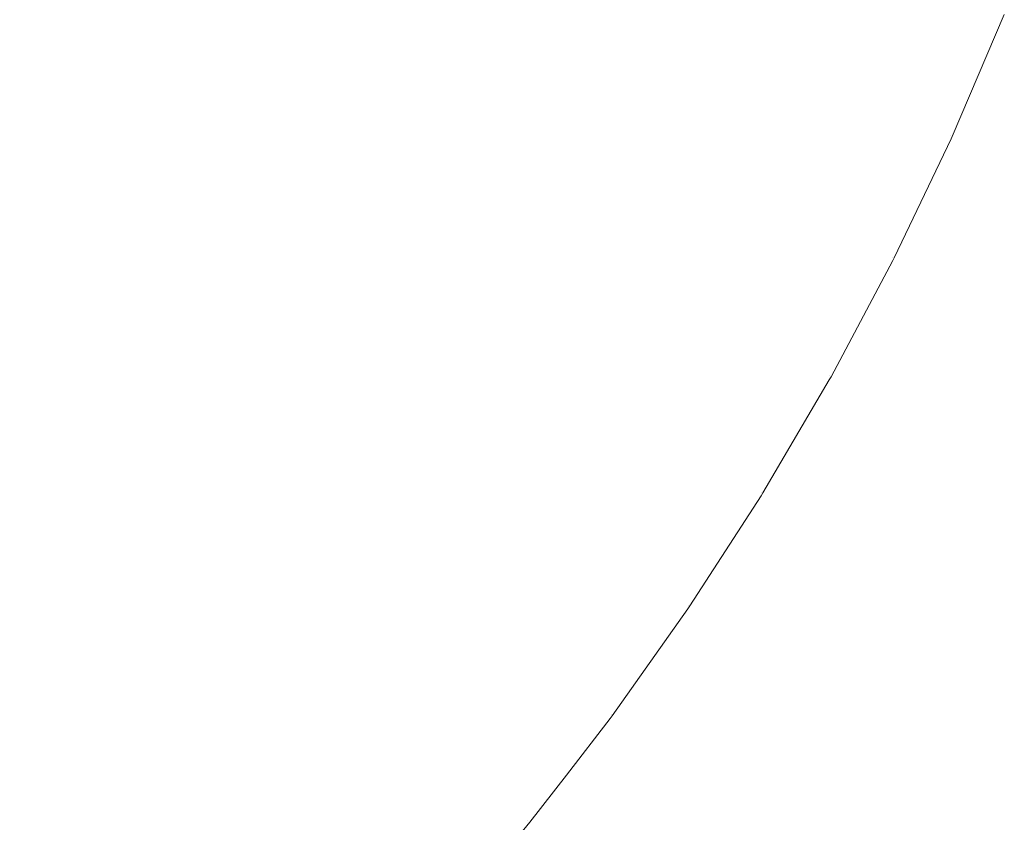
# Model space of a CAD drawing. Header units: centimetres. Extents: x -26 to 27.3, y -23.4 to -21.6.
# Tile 181 of 206: x 27.2711 to 27.3021, y -23.3227 to -23.2974. Entities that reach past the tile are written whole.
import ezdxf

# ---------------------------------------------------------------- set-up
doc = ezdxf.new("R2010")
doc.units = ezdxf.units.CM
doc.header["$LTSCALE"] = 2.54
doc.layers.add('Lucido design-1', color=7, linetype='Continuous')

# ---------------------------------------------------------------- blocks, each defined once
blk = doc.blocks.new('Gruppo-4-1')
at = {"color": 7, "linetype": 'Continuous', "lineweight": 9}
for points, invisible_edges in [([(27.285614, -23.29436, -10.136728), (27.284082, -23.297565, -10.136728), (27.282018, -23.296525, -10.140108), (27.283508, -23.293408, -10.140108)], 15), ([(27.283763, -23.293523, -9.424269), (27.282268, -23.296651, -9.424269), (27.284368, -23.29771, -9.42775), (27.285906, -23.294492, -9.42775)], 15), ([(27.294264, -23.294008, -10.122315), (27.292739, -23.297581, -10.122315), (27.291159, -23.296867, -10.126041), (27.292655, -23.293361, -10.126041)], 15), ([(27.293004, -23.293502, -9.438717), (27.291502, -23.297022, -9.438717), (27.29308, -23.297735, -9.442527), (27.29461, -23.294147, -9.442527)], 15), ([(27.29573, -23.294597, -10.118519), (27.294179, -23.298232, -10.118519), (27.292739, -23.297581, -10.122315), (27.294264, -23.294008, -10.122315)], 15), ([(27.29461, -23.294147, -9.442527), (27.29308, -23.297735, -9.442527), (27.294509, -23.298381, -9.446402), (27.296066, -23.294732, -9.446402)], 15), ([(27.271184, -23.294429, -9.411395), (27.269663, -23.297022, -9.411395), (27.272144, -23.29855, -9.414445), (27.273728, -23.29585, -9.414445)], 15), ([(27.273659, -23.295812, -10.149625), (27.272076, -23.298508, -10.149625), (27.269675, -23.29703, -10.152573), (27.271197, -23.294436, -10.152573)], 15), ([(27.279835, -23.295424, -10.143387), (27.278264, -23.298384, -10.143387), (27.276016, -23.297128, -10.146561), (27.277536, -23.294265, -10.146561)], 15), ([(27.277679, -23.294337, -9.417611), (27.276155, -23.297206, -9.417611), (27.278461, -23.298494, -9.420888), (27.280037, -23.295526, -9.420888)], 15), ([(27.287593, -23.295255, -10.133253), (27.286022, -23.298543, -10.133253), (27.284082, -23.297565, -10.136728), (27.285614, -23.29436, -10.136728)], 15), ([(27.285906, -23.294492, -9.42775), (27.284368, -23.29771, -9.42775), (27.286334, -23.298701, -9.431322), (27.287912, -23.295399, -9.431322)], 15), ([(27.297052, -23.295128, -10.114657), (27.295477, -23.298819, -10.114657), (27.294179, -23.298232, -10.118519), (27.29573, -23.294597, -10.118519)], 15), ([(27.296066, -23.294732, -9.446402), (27.294509, -23.298381, -9.446402), (27.295789, -23.29896, -9.450335), (27.29737, -23.295256, -9.450335)], 15), ([(27.298226, -23.2956, -10.110736), (27.29663, -23.29934, -10.110736), (27.295477, -23.298819, -10.114657), (27.297052, -23.295128, -10.114657)], 15), ([(27.282018, -23.296525, -10.140108), (27.280398, -23.299576, -10.140108), (27.278264, -23.298384, -10.143387), (27.279835, -23.295424, -10.143387)], 15), ([(27.289443, -23.296091, -10.129688), (27.287834, -23.299457, -10.129688), (27.286022, -23.298543, -10.133253), (27.287593, -23.295255, -10.133253)], 15), ([(27.287912, -23.295399, -9.431322), (27.286334, -23.298701, -9.431322), (27.288163, -23.299623, -9.43498), (27.289778, -23.296243, -9.43498)], 15), ([(27.29737, -23.295256, -9.450335), (27.295789, -23.29896, -9.450335), (27.296918, -23.29947, -9.45432), (27.298519, -23.295718, -9.45432)], 15), ([(27.280037, -23.295526, -9.420888), (27.278461, -23.298494, -9.420888), (27.280642, -23.299713, -9.424269), (27.282268, -23.296651, -9.424269)], 15), ([(27.29925, -23.296012, -10.106763), (27.297636, -23.299794, -10.106763), (27.29663, -23.29934, -10.110736), (27.298226, -23.2956, -10.110736)], 15), ([(27.298519, -23.295718, -9.45432), (27.296918, -23.29947, -9.45432), (27.297893, -23.29991, -9.45835), (27.299511, -23.296117, -9.45835)], 15), ([(27.276016, -23.297128, -10.146561), (27.274375, -23.299924, -10.146561), (27.272076, -23.298508, -10.149625), (27.273659, -23.295812, -10.149625)], 15), ([(27.273728, -23.29585, -9.414445), (27.272144, -23.29855, -9.414445), (27.274511, -23.300007, -9.417611), (27.276155, -23.297206, -9.417611)], 15), ([(27.300122, -23.296362, -10.102745), (27.298492, -23.300181, -10.102745), (27.297636, -23.299794, -10.106763), (27.29925, -23.296012, -10.106763)], 15), ([(27.291159, -23.296867, -10.126041), (27.289516, -23.300305, -10.126041), (27.287834, -23.299457, -10.129688), (27.289443, -23.296091, -10.129688)], 15), ([(27.289778, -23.296243, -9.43498), (27.288163, -23.299623, -9.43498), (27.289852, -23.300475, -9.438717), (27.291502, -23.297022, -9.438717)], 15), ([(27.299511, -23.296117, -9.45835), (27.297893, -23.29991, -9.45835), (27.298713, -23.300281, -9.462417), (27.300347, -23.296452, -9.462417)], 15), ([(27.300839, -23.29665, -10.098688), (27.299197, -23.3005, -10.098688), (27.298492, -23.300181, -10.102745), (27.300122, -23.296362, -10.102745)], 15), ([(27.284082, -23.297565, -10.136728), (27.282415, -23.300703, -10.136728), (27.280398, -23.299576, -10.140108), (27.282018, -23.296525, -10.140108)], 15), ([(27.282268, -23.296651, -9.424269), (27.280642, -23.299713, -9.424269), (27.282696, -23.30086, -9.42775), (27.284368, -23.29771, -9.42775)], 15), ([(27.300347, -23.296452, -9.462417), (27.298713, -23.300281, -9.462417), (27.299378, -23.300582, -9.466514), (27.301024, -23.296724, -9.466514)], 15), ([(27.301402, -23.296876, -10.094598), (27.299749, -23.300749, -10.094598), (27.299197, -23.3005, -10.098688), (27.300839, -23.29665, -10.098688)], 15), ([(27.292739, -23.297581, -10.122315), (27.291064, -23.301086, -10.122315), (27.289516, -23.300305, -10.126041), (27.291159, -23.296867, -10.126041)], 15), ([(27.301024, -23.296724, -9.466514), (27.299378, -23.300582, -9.466514), (27.299886, -23.300812, -9.470635), (27.301542, -23.296932, -9.470635)], 15), ([(27.301807, -23.297039, -10.090484), (27.300147, -23.300929, -10.090484), (27.299749, -23.300749, -10.094598), (27.301402, -23.296876, -10.094598)], 15), ([(27.301542, -23.296932, -9.470635), (27.299886, -23.300812, -9.470635), (27.300238, -23.300971, -9.474771), (27.3019, -23.297076, -9.474771)], 15), ([(27.269663, -23.297022, -9.411395), (27.268032, -23.299548, -9.411395), (27.270446, -23.30118, -9.414445), (27.272144, -23.29855, -9.414445)], 15), ([(27.272076, -23.298508, -10.149625), (27.270381, -23.301136, -10.149625), (27.268045, -23.299557, -10.152573), (27.269675, -23.29703, -10.152573)], 15), ([(27.278264, -23.298384, -10.143387), (27.276568, -23.301274, -10.143387), (27.274375, -23.299924, -10.146561), (27.276016, -23.297128, -10.146561)], 15), ([(27.276155, -23.297206, -9.417611), (27.274511, -23.300007, -9.417611), (27.27676, -23.301392, -9.420888), (27.278461, -23.298494, -9.420888)], 15), ([(27.291502, -23.297022, -9.438717), (27.289852, -23.300475, -9.438717), (27.291398, -23.301254, -9.442527), (27.29308, -23.297735, -9.442527)], 15), ([(27.302054, -23.297138, -10.086352), (27.300389, -23.301039, -10.086352), (27.300147, -23.300929, -10.090484), (27.301807, -23.297039, -10.090484)], 15), ([(27.3019, -23.297076, -9.474771), (27.300238, -23.300971, -9.474771), (27.300433, -23.301059, -9.478917), (27.302098, -23.297156, -9.478917)], 15), ([(27.302116, -23.297233, -10.081992), (27.300476, -23.301078, -10.081992), (27.300389, -23.301039, -10.086352), (27.302054, -23.297138, -10.086352)], 14), ([(27.302098, -23.297156, -9.478917), (27.300433, -23.301059, -9.478917), (27.300476, -23.301078, -9.481992), (27.302116, -23.297233, -9.481992)], 11), ([(27.300476, -23.301078, -10.081992), (27.302116, -23.297233, -10.081992), (27.302116, -23.297233, -9.481992), (27.300476, -23.301078, -9.481992)], 10), ([(27.286022, -23.298543, -10.133253), (27.284312, -23.301763, -10.133253), (27.282415, -23.300703, -10.136728), (27.284082, -23.297565, -10.136728)], 15), ([(27.294179, -23.298232, -10.118519), (27.292476, -23.301798, -10.118519), (27.291064, -23.301086, -10.122315), (27.292739, -23.297581, -10.122315)], 15), ([(27.284368, -23.29771, -9.42775), (27.282696, -23.30086, -9.42775), (27.284618, -23.301933, -9.431322), (27.286334, -23.298701, -9.431322)], 15), ([(27.29308, -23.297735, -9.442527), (27.291398, -23.301254, -9.442527), (27.292799, -23.301961, -9.446402), (27.294509, -23.298381, -9.446402)], 15), ([(27.295477, -23.298819, -10.114657), (27.293747, -23.302439, -10.114657), (27.292476, -23.301798, -10.118519), (27.294179, -23.298232, -10.118519)], 15), ([(27.274375, -23.299924, -10.146561), (27.272618, -23.302647, -10.146561), (27.270381, -23.301136, -10.149625), (27.272076, -23.298508, -10.149625)], 15), ([(27.272144, -23.29855, -9.414445), (27.270446, -23.30118, -9.414445), (27.272749, -23.302737, -9.417611), (27.274511, -23.300007, -9.417611)], 15), ([(27.280398, -23.299576, -10.140108), (27.27865, -23.302556, -10.140108), (27.276568, -23.301274, -10.143387), (27.278264, -23.298384, -10.143387)], 15), ([(27.278461, -23.298494, -9.420888), (27.27676, -23.301392, -9.420888), (27.278888, -23.302702, -9.424269), (27.280642, -23.299713, -9.424269)], 15), ([(27.287834, -23.299457, -10.129688), (27.286084, -23.302753, -10.129688), (27.284312, -23.301763, -10.133253), (27.286022, -23.298543, -10.133253)], 15), ([(27.294509, -23.298381, -9.446402), (27.292799, -23.301961, -9.446402), (27.294053, -23.302593, -9.450335), (27.295789, -23.29896, -9.450335)], 15), ([(27.286334, -23.298701, -9.431322), (27.284618, -23.301933, -9.431322), (27.286406, -23.302932, -9.43498), (27.288163, -23.299623, -9.43498)], 15), ([(27.29663, -23.29934, -10.110736), (27.294877, -23.303008, -10.110736), (27.293747, -23.302439, -10.114657), (27.295477, -23.298819, -10.114657)], 15), ([(27.295789, -23.29896, -9.450335), (27.294053, -23.302593, -9.450335), (27.295159, -23.30315, -9.45432), (27.296918, -23.29947, -9.45432)], 15), ([(27.289516, -23.300305, -10.126041), (27.287728, -23.303671, -10.126041), (27.286084, -23.302753, -10.129688), (27.287834, -23.299457, -10.129688)], 15), ([(27.297636, -23.299794, -10.106763), (27.295863, -23.303505, -10.106763), (27.294877, -23.303008, -10.110736), (27.29663, -23.29934, -10.110736)], 15), ([(27.296918, -23.29947, -9.45432), (27.295159, -23.30315, -9.45432), (27.296114, -23.303632, -9.45835), (27.297893, -23.29991, -9.45835)], 15), ([(27.282415, -23.300703, -10.136728), (27.280617, -23.303767, -10.136728), (27.27865, -23.302556, -10.140108), (27.280398, -23.299576, -10.140108)], 15), ([(27.280642, -23.299713, -9.424269), (27.278888, -23.302702, -9.424269), (27.280891, -23.303935, -9.42775), (27.282696, -23.30086, -9.42775)], 15), ([(27.288163, -23.299623, -9.43498), (27.286406, -23.302932, -9.43498), (27.288057, -23.303855, -9.438717), (27.289852, -23.300475, -9.438717)], 15), ([(27.298492, -23.300181, -10.102745), (27.296702, -23.303928, -10.102745), (27.295863, -23.303505, -10.106763), (27.297636, -23.299794, -10.106763)], 15), ([(27.276568, -23.301274, -10.143387), (27.274751, -23.304089, -10.143387), (27.272618, -23.302647, -10.146561), (27.274375, -23.299924, -10.146561)], 15), ([(27.274511, -23.300007, -9.417611), (27.272749, -23.302737, -9.417611), (27.274938, -23.304216, -9.420888), (27.27676, -23.301392, -9.420888)], 15), ([(27.297893, -23.29991, -9.45835), (27.296114, -23.303632, -9.45835), (27.296918, -23.304037, -9.462417), (27.298713, -23.300281, -9.462417)], 15), ([(27.291064, -23.301086, -10.122315), (27.289242, -23.304517, -10.122315), (27.287728, -23.303671, -10.126041), (27.289516, -23.300305, -10.126041)], 15), ([(27.299197, -23.3005, -10.098688), (27.297392, -23.304276, -10.098688), (27.296702, -23.303928, -10.102745), (27.298492, -23.300181, -10.102745)], 15), ([(27.298713, -23.300281, -9.462417), (27.296918, -23.304037, -9.462417), (27.29757, -23.304366, -9.466514), (27.299378, -23.300582, -9.466514)], 15), ([(27.284312, -23.301763, -10.133253), (27.282467, -23.304906, -10.133253), (27.280617, -23.303767, -10.136728), (27.282415, -23.300703, -10.136728)], 15), ([(27.289852, -23.300475, -9.438717), (27.288057, -23.303855, -9.438717), (27.289568, -23.304699, -9.442527), (27.291398, -23.301254, -9.442527)], 15), ([(27.299749, -23.300749, -10.094598), (27.297933, -23.304549, -10.094598), (27.297392, -23.304276, -10.098688), (27.299197, -23.3005, -10.098688)], 15), ([(27.299378, -23.300582, -9.466514), (27.29757, -23.304366, -9.466514), (27.298068, -23.304617, -9.470635), (27.299886, -23.300812, -9.470635)], 15), ([(27.282696, -23.30086, -9.42775), (27.280891, -23.303935, -9.42775), (27.282765, -23.30509, -9.431322), (27.284618, -23.301933, -9.431322)], 15), ([(27.300147, -23.300929, -10.090484), (27.298323, -23.304746, -10.090484), (27.297933, -23.304549, -10.094598), (27.299749, -23.300749, -10.094598)], 15), ([(27.299886, -23.300812, -9.470635), (27.298068, -23.304617, -9.470635), (27.298413, -23.304791, -9.474771), (27.300238, -23.300971, -9.474771)], 15), ([(27.300389, -23.301039, -10.086352), (27.298561, -23.304866, -10.086352), (27.298323, -23.304746, -10.090484), (27.300147, -23.300929, -10.090484)], 15), ([(27.300238, -23.300971, -9.474771), (27.298413, -23.304791, -9.474771), (27.298603, -23.304887, -9.478917), (27.300433, -23.301059, -9.478917)], 15), ([(27.300439, -23.301156, -10.081992), (27.298646, -23.304908, -10.081992), (27.298561, -23.304866, -10.086352), (27.300389, -23.301039, -10.086352)], 14), ([(27.300389, -23.301039, -10.086352), (27.300476, -23.301078, -10.081992), (27.300439, -23.301156, -10.081992)], 9), ([(27.272618, -23.302647, -10.146561), (27.270746, -23.305294, -10.146561), (27.268575, -23.303689, -10.149625), (27.270381, -23.301136, -10.149625)], 15), ([(27.270446, -23.30118, -9.414445), (27.268639, -23.303736, -9.414445), (27.270874, -23.305389, -9.417611), (27.272749, -23.302737, -9.417611)], 15), ([(27.27865, -23.302556, -10.140108), (27.276776, -23.305458, -10.140108), (27.274751, -23.304089, -10.143387), (27.276568, -23.301274, -10.143387)], 15), ([(27.292476, -23.301798, -10.118519), (27.290622, -23.305288, -10.118519), (27.289242, -23.304517, -10.122315), (27.291064, -23.301086, -10.122315)], 15), ([(27.291398, -23.301254, -9.442527), (27.289568, -23.304699, -9.442527), (27.290938, -23.305464, -9.446402), (27.292799, -23.301961, -9.446402)], 15), ([(27.300433, -23.301059, -9.478917), (27.298603, -23.304887, -9.478917), (27.298646, -23.304908, -9.481992), (27.300439, -23.301156, -9.481992)], 11), ([(27.298646, -23.304908, -10.081992), (27.300439, -23.301156, -10.081992), (27.300439, -23.301156, -9.481992), (27.298646, -23.304908, -9.481992)], 10), ([(27.300439, -23.301156, -9.481992), (27.300476, -23.301078, -9.481992), (27.300433, -23.301059, -9.478917)], 10), ([(27.300476, -23.301078, -9.481992), (27.300439, -23.301156, -9.481992), (27.300439, -23.301156, -10.081992), (27.300476, -23.301078, -10.081992)], 10), ([(27.27676, -23.301392, -9.420888), (27.274938, -23.304216, -9.420888), (27.277008, -23.305615, -9.424269), (27.278888, -23.302702, -9.424269)], 15), ([(27.286084, -23.302753, -10.129688), (27.284196, -23.30597, -10.129688), (27.282467, -23.304906, -10.133253), (27.284312, -23.301763, -10.133253)], 15), ([(27.284618, -23.301933, -9.431322), (27.282765, -23.30509, -9.431322), (27.284509, -23.306164, -9.43498), (27.286406, -23.302932, -9.43498)], 15), ([(27.293747, -23.302439, -10.114657), (27.291865, -23.305982, -10.114657), (27.290622, -23.305288, -10.118519), (27.292476, -23.301798, -10.118519)], 15), ([(27.292799, -23.301961, -9.446402), (27.290938, -23.305464, -9.446402), (27.292165, -23.306149, -9.450335), (27.294053, -23.302593, -9.450335)], 15), ([(27.280617, -23.303767, -10.136728), (27.278691, -23.306752, -10.136728), (27.276776, -23.305458, -10.140108), (27.27865, -23.302556, -10.140108)], 15), ([(27.294877, -23.303008, -10.110736), (27.29297, -23.306599, -10.110736), (27.291865, -23.305982, -10.114657), (27.293747, -23.302439, -10.114657)], 15), ([(27.294053, -23.302593, -9.450335), (27.292165, -23.306149, -9.450335), (27.293245, -23.306753, -9.45432), (27.295159, -23.30315, -9.45432)], 15), ([(27.274751, -23.304089, -10.143387), (27.272816, -23.306825, -10.143387), (27.270746, -23.305294, -10.146561), (27.272618, -23.302647, -10.146561)], 15), ([(27.272749, -23.302737, -9.417611), (27.270874, -23.305389, -9.417611), (27.272997, -23.306959, -9.420888), (27.274938, -23.304216, -9.420888)], 15), ([(27.278888, -23.302702, -9.424269), (27.277008, -23.305615, -9.424269), (27.278957, -23.306932, -9.42775), (27.280891, -23.303935, -9.42775)], 15), ([(27.287728, -23.303671, -10.126041), (27.2858, -23.306958, -10.126041), (27.284196, -23.30597, -10.129688), (27.286084, -23.302753, -10.129688)], 15), ([(27.286406, -23.302932, -9.43498), (27.284509, -23.306164, -9.43498), (27.28612, -23.307155, -9.438717), (27.288057, -23.303855, -9.438717)], 15), ([(27.295863, -23.303505, -10.106763), (27.293933, -23.307137, -10.106763), (27.29297, -23.306599, -10.110736), (27.294877, -23.303008, -10.110736)], 15), ([(27.295159, -23.30315, -9.45432), (27.293245, -23.306753, -9.45432), (27.294179, -23.307275, -9.45835), (27.296114, -23.303632, -9.45835)], 15), ([(27.296702, -23.303928, -10.102745), (27.294754, -23.307596, -10.102745), (27.293933, -23.307137, -10.106763), (27.295863, -23.303505, -10.106763)], 15), ([(27.282467, -23.304906, -10.133253), (27.280491, -23.307969, -10.133253), (27.278691, -23.306752, -10.136728), (27.280617, -23.303767, -10.136728)], 15), ([(27.289242, -23.304517, -10.122315), (27.287276, -23.307867, -10.122315), (27.2858, -23.306958, -10.126041), (27.287728, -23.303671, -10.126041)], 15), ([(27.296114, -23.303632, -9.45835), (27.294179, -23.307275, -9.45835), (27.294965, -23.307714, -9.462417), (27.296918, -23.304037, -9.462417)], 15), ([(27.276776, -23.305458, -10.140108), (27.274781, -23.308279, -10.140108), (27.272816, -23.306825, -10.143387), (27.274751, -23.304089, -10.143387)], 15), ([(27.280891, -23.303935, -9.42775), (27.278957, -23.306932, -9.42775), (27.280781, -23.308165, -9.431322), (27.282765, -23.30509, -9.431322)], 15), ([(27.288057, -23.303855, -9.438717), (27.28612, -23.307155, -9.438717), (27.287594, -23.308063, -9.442527), (27.289568, -23.304699, -9.442527)], 15), ([(27.297392, -23.304276, -10.098688), (27.295429, -23.307973, -10.098688), (27.294754, -23.307596, -10.102745), (27.296702, -23.303928, -10.102745)], 15), ([(27.296918, -23.304037, -9.462417), (27.294965, -23.307714, -9.462417), (27.295602, -23.30807, -9.466514), (27.29757, -23.304366, -9.466514)], 15), ([(27.274938, -23.304216, -9.420888), (27.272997, -23.306959, -9.420888), (27.275006, -23.308445, -9.424269), (27.277008, -23.305615, -9.424269)], 15), ([(27.297933, -23.304549, -10.094598), (27.295958, -23.308268, -10.094598), (27.295429, -23.307973, -10.098688), (27.297392, -23.304276, -10.098688)], 15), ([(27.29757, -23.304366, -9.466514), (27.295602, -23.30807, -9.466514), (27.29609, -23.308342, -9.470635), (27.298068, -23.304617, -9.470635)], 15), ([(27.290622, -23.305288, -10.118519), (27.288622, -23.308696, -10.118519), (27.287276, -23.307867, -10.122315), (27.289242, -23.304517, -10.122315)], 15), ([(27.289568, -23.304699, -9.442527), (27.287594, -23.308063, -9.442527), (27.28893, -23.308886, -9.446402), (27.290938, -23.305464, -9.446402)], 15), ([(27.298323, -23.304746, -10.090484), (27.296339, -23.308481, -10.090484), (27.295958, -23.308268, -10.094598), (27.297933, -23.304549, -10.094598)], 15), ([(27.298068, -23.304617, -9.470635), (27.29609, -23.308342, -9.470635), (27.296427, -23.30853, -9.474771), (27.298413, -23.304791, -9.474771)], 15), ([(27.298561, -23.304866, -10.086352), (27.296571, -23.308611, -10.086352), (27.296339, -23.308481, -10.090484), (27.298323, -23.304746, -10.090484)], 15), ([(27.284196, -23.30597, -10.129688), (27.282172, -23.309105, -10.129688), (27.280491, -23.307969, -10.133253), (27.282467, -23.304906, -10.133253)], 15), ([(27.298413, -23.304791, -9.474771), (27.296427, -23.30853, -9.474771), (27.296613, -23.308634, -9.478917), (27.298603, -23.304887, -9.478917)], 15), ([(27.298598, -23.304998, -10.081992), (27.296654, -23.308657, -10.081992), (27.296571, -23.308611, -10.086352), (27.298561, -23.304866, -10.086352)], 14), ([(27.298603, -23.304887, -9.478917), (27.296613, -23.308634, -9.478917), (27.296654, -23.308657, -9.481992), (27.298598, -23.304998, -9.481992)], 11), ([(27.296654, -23.308657, -10.081992), (27.298598, -23.304998, -10.081992), (27.298598, -23.304998, -9.481992), (27.296654, -23.308657, -9.481992)], 10), ([(27.298561, -23.304866, -10.086352), (27.298646, -23.304908, -10.081992), (27.298598, -23.304998, -10.081992)], 9), ([(27.298598, -23.304998, -9.481992), (27.298646, -23.304908, -9.481992), (27.298603, -23.304887, -9.478917)], 10), ([(27.298646, -23.304908, -9.481992), (27.298598, -23.304998, -9.481992), (27.298598, -23.304998, -10.081992), (27.298646, -23.304908, -10.081992)], 10), ([(27.272816, -23.306825, -10.143387), (27.270767, -23.309476, -10.143387), (27.268763, -23.307859, -10.146561), (27.270746, -23.305294, -10.146561)], 15), ([(27.270874, -23.305389, -9.417611), (27.268887, -23.307959, -9.417611), (27.270942, -23.309618, -9.420888), (27.272997, -23.306959, -9.420888)], 15), ([(27.282765, -23.30509, -9.431322), (27.280781, -23.308165, -9.431322), (27.282478, -23.309312, -9.43498), (27.284509, -23.306164, -9.43498)], 15), ([(27.291865, -23.305982, -10.114657), (27.289835, -23.309443, -10.114657), (27.288622, -23.308696, -10.118519), (27.290622, -23.305288, -10.118519)], 15), ([(27.278691, -23.306752, -10.136728), (27.276639, -23.309653, -10.136728), (27.274781, -23.308279, -10.140108), (27.276776, -23.305458, -10.140108)], 15), ([(27.277008, -23.305615, -9.424269), (27.275006, -23.308445, -9.424269), (27.276897, -23.309844, -9.42775), (27.278957, -23.306932, -9.42775)], 15), ([(27.290938, -23.305464, -9.446402), (27.28893, -23.308886, -9.446402), (27.290127, -23.309622, -9.450335), (27.292165, -23.306149, -9.450335)], 15), ([(27.2858, -23.306958, -10.126041), (27.283733, -23.31016, -10.126041), (27.282172, -23.309105, -10.129688), (27.284196, -23.30597, -10.129688)], 15), ([(27.29297, -23.306599, -10.110736), (27.290912, -23.310106, -10.110736), (27.289835, -23.309443, -10.114657), (27.291865, -23.305982, -10.114657)], 15), ([(27.284509, -23.306164, -9.43498), (27.282478, -23.309312, -9.43498), (27.284045, -23.310371, -9.438717), (27.28612, -23.307155, -9.438717)], 15), ([(27.292165, -23.306149, -9.450335), (27.290127, -23.309622, -9.450335), (27.291181, -23.310271, -9.45432), (27.293245, -23.306753, -9.45432)], 15), ([(27.293933, -23.307137, -10.106763), (27.291852, -23.310685, -10.106763), (27.290912, -23.310106, -10.110736), (27.29297, -23.306599, -10.110736)], 15), ([(27.274781, -23.308279, -10.140108), (27.272669, -23.311012, -10.140108), (27.270767, -23.309476, -10.143387), (27.272816, -23.306825, -10.143387)], 15), ([(27.280491, -23.307969, -10.133253), (27.278386, -23.310944, -10.133253), (27.276639, -23.309653, -10.136728), (27.278691, -23.306752, -10.136728)], 15), ([(27.278957, -23.306932, -9.42775), (27.276897, -23.309844, -9.42775), (27.278668, -23.311153, -9.431322), (27.280781, -23.308165, -9.431322)], 15), ([(27.293245, -23.306753, -9.45432), (27.291181, -23.310271, -9.45432), (27.292092, -23.310832, -9.45835), (27.294179, -23.307275, -9.45835)], 15), ([(27.272997, -23.306959, -9.420888), (27.270942, -23.309618, -9.420888), (27.272886, -23.311188, -9.424269), (27.275006, -23.308445, -9.424269)], 15), ([(27.287276, -23.307867, -10.122315), (27.28517, -23.311131, -10.122315), (27.283733, -23.31016, -10.126041), (27.2858, -23.306958, -10.126041)], 15), ([(27.28612, -23.307155, -9.438717), (27.284045, -23.310371, -9.438717), (27.285479, -23.31134, -9.442527), (27.287594, -23.308063, -9.442527)], 15), ([(27.294754, -23.307596, -10.102745), (27.292652, -23.311177, -10.102745), (27.291852, -23.310685, -10.106763), (27.293933, -23.307137, -10.106763)], 15), ([(27.294179, -23.307275, -9.45835), (27.292092, -23.310832, -9.45835), (27.292859, -23.311304, -9.462417), (27.294965, -23.307714, -9.462417)], 15), ([(27.288622, -23.308696, -10.118519), (27.286479, -23.312016, -10.118519), (27.28517, -23.311131, -10.122315), (27.287276, -23.307867, -10.122315)], 15), ([(27.295429, -23.307973, -10.098688), (27.293311, -23.311583, -10.098688), (27.292652, -23.311177, -10.102745), (27.294754, -23.307596, -10.102745)], 15), ([(27.294965, -23.307714, -9.462417), (27.292859, -23.311304, -9.462417), (27.29348, -23.311687, -9.466514), (27.295602, -23.30807, -9.466514)], 15), ([(27.282172, -23.309105, -10.129688), (27.280018, -23.312152, -10.129688), (27.278386, -23.310944, -10.133253), (27.280491, -23.307969, -10.133253)], 15), ([(27.280781, -23.308165, -9.431322), (27.278668, -23.311153, -9.431322), (27.280314, -23.312371, -9.43498), (27.282478, -23.309312, -9.43498)], 15), ([(27.287594, -23.308063, -9.442527), (27.285479, -23.31134, -9.442527), (27.286779, -23.312219, -9.446402), (27.28893, -23.308886, -9.446402)], 15), ([(27.295958, -23.308268, -10.094598), (27.293827, -23.3119, -10.094598), (27.293311, -23.311583, -10.098688), (27.295429, -23.307973, -10.098688)], 15), ([(27.295602, -23.30807, -9.466514), (27.29348, -23.311687, -9.466514), (27.293955, -23.311979, -9.470635), (27.29609, -23.308342, -9.470635)], 15), ([(27.276639, -23.309653, -10.136728), (27.274467, -23.312464, -10.136728), (27.272669, -23.311012, -10.140108), (27.274781, -23.308279, -10.140108)], 15), ([(27.275006, -23.308445, -9.424269), (27.272886, -23.311188, -9.424269), (27.274716, -23.312665, -9.42775), (27.276897, -23.309844, -9.42775)], 15), ([(27.296339, -23.308481, -10.090484), (27.294198, -23.312129, -10.090484), (27.293827, -23.3119, -10.094598), (27.295958, -23.308268, -10.094598)], 15), ([(27.29609, -23.308342, -9.470635), (27.293955, -23.311979, -9.470635), (27.294284, -23.312182, -9.474771), (27.296427, -23.30853, -9.474771)], 15), ([(27.296571, -23.308611, -10.086352), (27.294425, -23.312269, -10.086352), (27.294198, -23.312129, -10.090484), (27.296339, -23.308481, -10.090484)], 15), ([(27.289835, -23.309443, -10.114657), (27.287659, -23.312814, -10.114657), (27.286479, -23.312016, -10.118519), (27.288622, -23.308696, -10.118519)], 15), ([(27.296427, -23.30853, -9.474771), (27.294284, -23.312182, -9.474771), (27.294466, -23.312294, -9.478917), (27.296613, -23.308634, -9.478917)], 15), ([(27.296598, -23.308753, -10.081992), (27.294506, -23.312319, -10.081992), (27.294425, -23.312269, -10.086352), (27.296571, -23.308611, -10.086352)], 14), ([(27.296613, -23.308634, -9.478917), (27.294466, -23.312294, -9.478917), (27.294506, -23.312319, -9.481992), (27.296598, -23.308753, -9.481992)], 11), ([(27.294506, -23.312319, -10.081992), (27.296598, -23.308753, -10.081992), (27.296598, -23.308753, -9.481992), (27.294506, -23.312319, -9.481992)], 10), ([(27.296571, -23.308611, -10.086352), (27.296654, -23.308657, -10.081992), (27.296598, -23.308753, -10.081992)], 9), ([(27.296598, -23.308753, -9.481992), (27.296654, -23.308657, -9.481992), (27.296613, -23.308634, -9.478917)], 10), ([(27.296654, -23.308657, -9.481992), (27.296598, -23.308753, -9.481992), (27.296598, -23.308753, -10.081992), (27.296654, -23.308657, -10.081992)], 10), ([(27.283733, -23.31016, -10.126041), (27.281532, -23.313272, -10.126041), (27.280018, -23.312152, -10.129688), (27.282172, -23.309105, -10.129688)], 15), ([(27.28893, -23.308886, -9.446402), (27.286779, -23.312219, -9.446402), (27.287943, -23.313006, -9.450335), (27.290127, -23.309622, -9.450335)], 15), ([(27.282478, -23.309312, -9.43498), (27.280314, -23.312371, -9.43498), (27.281835, -23.313495, -9.438717), (27.284045, -23.310371, -9.438717)], 15), ([(27.272669, -23.311012, -10.140108), (27.270442, -23.313653, -10.140108), (27.268607, -23.312038, -10.143387), (27.270767, -23.309476, -10.143387)], 15), ([(27.270942, -23.309618, -9.420888), (27.268776, -23.312187, -9.420888), (27.270652, -23.313838, -9.424269), (27.272886, -23.311188, -9.424269)], 15), ([(27.278386, -23.310944, -10.133253), (27.276157, -23.313828, -10.133253), (27.274467, -23.312464, -10.136728), (27.276639, -23.309653, -10.136728)], 15), ([(27.290912, -23.310106, -10.110736), (27.288707, -23.313522, -10.110736), (27.287659, -23.312814, -10.114657), (27.289835, -23.309443, -10.114657)], 15), ([(27.290127, -23.309622, -9.450335), (27.287943, -23.313006, -9.450335), (27.288969, -23.313699, -9.45432), (27.291181, -23.310271, -9.45432)], 15), ([(27.276897, -23.309844, -9.42775), (27.274716, -23.312665, -9.42775), (27.276429, -23.314048, -9.431322), (27.278668, -23.311153, -9.431322)], 15), ([(27.28517, -23.311131, -10.122315), (27.282926, -23.314303, -10.122315), (27.281532, -23.313272, -10.126041), (27.283733, -23.31016, -10.126041)], 15), ([(27.291852, -23.310685, -10.106763), (27.289622, -23.31414, -10.106763), (27.288707, -23.313522, -10.110736), (27.290912, -23.310106, -10.110736)], 15), ([(27.291181, -23.310271, -9.45432), (27.288969, -23.313699, -9.45432), (27.289855, -23.314298, -9.45835), (27.292092, -23.310832, -9.45835)], 15), ([(27.284045, -23.310371, -9.438717), (27.281835, -23.313495, -9.438717), (27.283227, -23.314525, -9.442527), (27.285479, -23.31134, -9.442527)], 15), ([(27.280018, -23.312152, -10.129688), (27.277736, -23.315104, -10.129688), (27.276157, -23.313828, -10.133253), (27.278386, -23.310944, -10.133253)], 15), ([(27.292652, -23.311177, -10.102745), (27.2904, -23.314666, -10.102745), (27.289622, -23.31414, -10.106763), (27.291852, -23.310685, -10.106763)], 15), ([(27.292092, -23.310832, -9.45835), (27.289855, -23.314298, -9.45835), (27.290601, -23.314802, -9.462417), (27.292859, -23.311304, -9.462417)], 15), ([(27.274467, -23.312464, -10.136728), (27.272177, -23.31518, -10.136728), (27.270442, -23.313653, -10.140108), (27.272669, -23.311012, -10.140108)], 15), ([(27.272886, -23.311188, -9.424269), (27.270652, -23.313838, -9.424269), (27.272418, -23.315392, -9.42775), (27.274716, -23.312665, -9.42775)], 15), ([(27.278668, -23.311153, -9.431322), (27.276429, -23.314048, -9.431322), (27.278023, -23.315335, -9.43498), (27.280314, -23.312371, -9.43498)], 15), ([(27.286479, -23.312016, -10.118519), (27.284197, -23.315242, -10.118519), (27.282926, -23.314303, -10.122315), (27.28517, -23.311131, -10.122315)], 15), ([(27.293311, -23.311583, -10.098688), (27.291041, -23.315099, -10.098688), (27.2904, -23.314666, -10.102745), (27.292652, -23.311177, -10.102745)], 15), ([(27.285479, -23.31134, -9.442527), (27.283227, -23.314525, -9.442527), (27.284488, -23.315458, -9.446402), (27.286779, -23.312219, -9.446402)], 15), ([(27.292859, -23.311304, -9.462417), (27.290601, -23.314802, -9.462417), (27.291206, -23.315211, -9.466514), (27.29348, -23.311687, -9.466514)], 15), ([(27.293827, -23.3119, -10.094598), (27.291543, -23.315439, -10.094598), (27.291041, -23.315099, -10.098688), (27.293311, -23.311583, -10.098688)], 15), ([(27.29348, -23.311687, -9.466514), (27.291206, -23.315211, -9.466514), (27.291668, -23.315523, -9.470635), (27.293955, -23.311979, -9.470635)], 15), ([(27.294198, -23.312129, -10.090484), (27.291905, -23.315683, -10.090484), (27.291543, -23.315439, -10.094598), (27.293827, -23.3119, -10.094598)], 15), ([(27.281532, -23.313272, -10.126041), (27.279202, -23.316287, -10.126041), (27.277736, -23.315104, -10.129688), (27.280018, -23.312152, -10.129688)], 15), ([(27.287659, -23.312814, -10.114657), (27.285342, -23.316089, -10.114657), (27.284197, -23.315242, -10.118519), (27.286479, -23.312016, -10.118519)], 15), ([(27.286779, -23.312219, -9.446402), (27.284488, -23.315458, -9.446402), (27.285618, -23.316293, -9.450335), (27.287943, -23.313006, -9.450335)], 15), ([(27.293955, -23.311979, -9.470635), (27.291668, -23.315523, -9.470635), (27.291988, -23.315739, -9.474771), (27.294284, -23.312182, -9.474771)], 15), ([(27.294425, -23.312269, -10.086352), (27.292125, -23.315832, -10.086352), (27.291905, -23.315683, -10.090484), (27.294198, -23.312129, -10.090484)], 15), ([(27.294284, -23.312182, -9.474771), (27.291988, -23.315739, -9.474771), (27.292165, -23.315859, -9.478917), (27.294466, -23.312294, -9.478917)], 15), ([(27.276157, -23.313828, -10.133253), (27.273807, -23.316615, -10.133253), (27.272177, -23.31518, -10.136728), (27.274467, -23.312464, -10.136728)], 15), ([(27.280314, -23.312371, -9.43498), (27.278023, -23.315335, -9.43498), (27.279494, -23.316523, -9.438717), (27.281835, -23.313495, -9.438717)], 15), ([(27.294444, -23.312415, -10.081992), (27.292204, -23.315885, -10.081992), (27.292125, -23.315832, -10.086352), (27.294425, -23.312269, -10.086352)], 14), ([(27.294466, -23.312294, -9.478917), (27.292165, -23.315859, -9.478917), (27.292204, -23.315885, -9.481992), (27.294444, -23.312415, -9.481992)], 11), ([(27.292204, -23.315885, -10.081992), (27.294444, -23.312415, -10.081992), (27.294444, -23.312415, -9.481992), (27.292204, -23.315885, -9.481992)], 10), ([(27.294425, -23.312269, -10.086352), (27.294506, -23.312319, -10.081992), (27.294444, -23.312415, -10.081992)], 9), ([(27.294444, -23.312415, -9.481992), (27.294506, -23.312319, -9.481992), (27.294466, -23.312294, -9.478917)], 10), ([(27.294506, -23.312319, -9.481992), (27.294444, -23.312415, -9.481992), (27.294444, -23.312415, -10.081992), (27.294506, -23.312319, -10.081992)], 10), ([(27.274716, -23.312665, -9.42775), (27.272418, -23.315392, -9.42775), (27.27407, -23.316846, -9.431322), (27.276429, -23.314048, -9.431322)], 15), ([(27.288707, -23.313522, -10.110736), (27.28636, -23.316842, -10.110736), (27.285342, -23.316089, -10.114657), (27.287659, -23.312814, -10.114657)], 15), ([(27.287943, -23.313006, -9.450335), (27.285618, -23.316293, -9.450335), (27.286613, -23.317029, -9.45432), (27.288969, -23.313699, -9.45432)], 15), ([(27.282926, -23.314303, -10.122315), (27.280551, -23.317376, -10.122315), (27.279202, -23.316287, -10.126041), (27.281532, -23.313272, -10.126041)], 15), ([(27.272177, -23.31518, -10.136728), (27.269773, -23.317796, -10.136728), (27.268105, -23.316197, -10.140108), (27.270442, -23.313653, -10.140108)], 15), ([(27.281835, -23.313495, -9.438717), (27.279494, -23.316523, -9.438717), (27.280841, -23.317611, -9.442527), (27.283227, -23.314525, -9.442527)], 15), ([(27.289622, -23.31414, -10.106763), (27.287247, -23.317498, -10.106763), (27.28636, -23.316842, -10.110736), (27.288707, -23.313522, -10.110736)], 15), ([(27.288969, -23.313699, -9.45432), (27.286613, -23.317029, -9.45432), (27.287473, -23.317666, -9.45835), (27.289855, -23.314298, -9.45835)], 15), ([(27.270652, -23.313838, -9.424269), (27.268307, -23.316391, -9.424269), (27.270005, -23.318018, -9.42775), (27.272418, -23.315392, -9.42775)], 15), ([(27.277736, -23.315104, -10.129688), (27.275331, -23.317956, -10.129688), (27.273807, -23.316615, -10.133253), (27.276157, -23.313828, -10.133253)], 15), ([(27.276429, -23.314048, -9.431322), (27.27407, -23.316846, -9.431322), (27.275608, -23.318199, -9.43498), (27.278023, -23.315335, -9.43498)], 15), ([(27.284197, -23.315242, -10.118519), (27.28178, -23.318369, -10.118519), (27.280551, -23.317376, -10.122315), (27.282926, -23.314303, -10.122315)], 15), ([(27.2904, -23.314666, -10.102745), (27.288002, -23.318057, -10.102745), (27.287247, -23.317498, -10.106763), (27.289622, -23.31414, -10.106763)], 15), ([(27.289855, -23.314298, -9.45835), (27.287473, -23.317666, -9.45835), (27.288197, -23.318201, -9.462417), (27.290601, -23.314802, -9.462417)], 15), ([(27.283227, -23.314525, -9.442527), (27.280841, -23.317611, -9.442527), (27.282062, -23.318597, -9.446402), (27.284488, -23.315458, -9.446402)], 15), ([(27.291041, -23.315099, -10.098688), (27.288624, -23.318517, -10.098688), (27.288002, -23.318057, -10.102745), (27.2904, -23.314666, -10.102745)], 15), ([(27.290601, -23.314802, -9.462417), (27.288197, -23.318201, -9.462417), (27.288784, -23.318635, -9.466514), (27.291206, -23.315211, -9.466514)], 15), ([(27.273807, -23.316615, -10.133253), (27.271342, -23.319299, -10.133253), (27.269773, -23.317796, -10.136728), (27.272177, -23.31518, -10.136728)], 15), ([(27.279202, -23.316287, -10.126041), (27.276745, -23.319201, -10.126041), (27.275331, -23.317956, -10.129688), (27.277736, -23.315104, -10.129688)], 15), ([(27.285342, -23.316089, -10.114657), (27.282889, -23.319264, -10.114657), (27.28178, -23.318369, -10.118519), (27.284197, -23.315242, -10.118519)], 15), ([(27.291543, -23.315439, -10.094598), (27.289111, -23.318877, -10.094598), (27.288624, -23.318517, -10.098688), (27.291041, -23.315099, -10.098688)], 15), ([(27.291206, -23.315211, -9.466514), (27.288784, -23.318635, -9.466514), (27.289233, -23.318967, -9.470635), (27.291668, -23.315523, -9.470635)], 15), ([(27.272418, -23.315392, -9.42775), (27.270005, -23.318018, -9.42775), (27.271595, -23.319542, -9.431322), (27.27407, -23.316846, -9.431322)], 15), ([(27.278023, -23.315335, -9.43498), (27.275608, -23.318199, -9.43498), (27.277027, -23.319449, -9.438717), (27.279494, -23.316523, -9.438717)], 15), ([(27.284488, -23.315458, -9.446402), (27.282062, -23.318597, -9.446402), (27.283155, -23.319479, -9.450335), (27.285618, -23.316293, -9.450335)], 15), ([(27.291905, -23.315683, -10.090484), (27.289462, -23.319136, -10.090484), (27.289111, -23.318877, -10.094598), (27.291543, -23.315439, -10.094598)], 15), ([(27.291668, -23.315523, -9.470635), (27.289233, -23.318967, -9.470635), (27.289543, -23.319196, -9.474771), (27.291988, -23.315739, -9.474771)], 15), ([(27.292125, -23.315832, -10.086352), (27.289676, -23.319295, -10.086352), (27.289462, -23.319136, -10.090484), (27.291905, -23.315683, -10.090484)], 15), ([(27.291988, -23.315739, -9.474771), (27.289543, -23.319196, -9.474771), (27.289715, -23.319323, -9.478917), (27.292165, -23.315859, -9.478917)], 15), ([(27.292138, -23.315979, -10.081992), (27.289753, -23.319351, -10.081992), (27.289676, -23.319295, -10.086352), (27.292125, -23.315832, -10.086352)], 14), ([(27.292165, -23.315859, -9.478917), (27.289715, -23.319323, -9.478917), (27.289753, -23.319351, -9.481992), (27.292138, -23.315979, -9.481992)], 11), ([(27.292125, -23.315832, -10.086352), (27.292204, -23.315885, -10.081992), (27.292138, -23.315979, -10.081992)], 9), ([(27.292138, -23.315979, -9.481992), (27.292204, -23.315885, -9.481992), (27.292165, -23.315859, -9.478917)], 10), ([(27.292204, -23.315885, -9.481992), (27.292138, -23.315979, -9.481992), (27.292138, -23.315979, -10.081992), (27.292204, -23.315885, -10.081992)], 10), ([(27.28636, -23.316842, -10.110736), (27.283873, -23.320059, -10.110736), (27.282889, -23.319264, -10.114657), (27.285342, -23.316089, -10.114657)], 15), ([(27.289753, -23.319351, -10.081992), (27.292138, -23.315979, -10.081992), (27.292138, -23.315979, -9.481992), (27.289753, -23.319351, -9.481992)], 10), ([(27.280551, -23.317376, -10.122315), (27.278047, -23.320346, -10.122315), (27.276745, -23.319201, -10.126041), (27.279202, -23.316287, -10.126041)], 15), ([(27.279494, -23.316523, -9.438717), (27.277027, -23.319449, -9.438717), (27.278327, -23.320593, -9.442527), (27.280841, -23.317611, -9.442527)], 15), ([(27.285618, -23.316293, -9.450335), (27.283155, -23.319479, -9.450335), (27.284118, -23.320257, -9.45432), (27.286613, -23.317029, -9.45432)], 15), ([(27.275331, -23.317956, -10.129688), (27.272807, -23.320704, -10.129688), (27.271342, -23.319299, -10.133253), (27.273807, -23.316615, -10.133253)], 15), ([(27.27407, -23.316846, -9.431322), (27.271595, -23.319542, -9.431322), (27.273073, -23.320959, -9.43498), (27.275608, -23.318199, -9.43498)], 15), ([(27.287247, -23.317498, -10.106763), (27.284732, -23.320752, -10.106763), (27.283873, -23.320059, -10.110736), (27.28636, -23.316842, -10.110736)], 15), ([(27.286613, -23.317029, -9.45432), (27.284118, -23.320257, -9.45432), (27.284951, -23.320929, -9.45835), (27.287473, -23.317666, -9.45835)], 15), ([(27.28178, -23.318369, -10.118519), (27.279233, -23.32139, -10.118519), (27.278047, -23.320346, -10.122315), (27.280551, -23.317376, -10.122315)], 15), ([(27.288002, -23.318057, -10.102745), (27.285463, -23.321342, -10.102745), (27.284732, -23.320752, -10.106763), (27.287247, -23.317498, -10.106763)], 15), ([(27.271342, -23.319299, -10.133253), (27.268764, -23.321877, -10.133253), (27.267261, -23.320308, -10.136728), (27.269773, -23.317796, -10.136728)], 15), ([(27.280841, -23.317611, -9.442527), (27.278327, -23.320593, -9.442527), (27.279505, -23.32163, -9.446402), (27.282062, -23.318597, -9.446402)], 15), ([(27.287473, -23.317666, -9.45835), (27.284951, -23.320929, -9.45835), (27.285651, -23.321495, -9.462417), (27.288197, -23.318201, -9.462417)], 15), ([(27.270005, -23.318018, -9.42775), (27.267483, -23.32054, -9.42775), (27.269007, -23.32213, -9.431322), (27.271595, -23.319542, -9.431322)], 15), ([(27.276745, -23.319201, -10.126041), (27.274167, -23.322007, -10.126041), (27.272807, -23.320704, -10.129688), (27.275331, -23.317956, -10.129688)], 15), ([(27.288624, -23.318517, -10.098688), (27.286065, -23.321828, -10.098688), (27.285463, -23.321342, -10.102745), (27.288002, -23.318057, -10.102745)], 15), ([(27.275608, -23.318199, -9.43498), (27.273073, -23.320959, -9.43498), (27.274439, -23.322267, -9.438717), (27.277027, -23.319449, -9.438717)], 15), ([(27.282889, -23.319264, -10.114657), (27.280302, -23.322331, -10.114657), (27.279233, -23.32139, -10.118519), (27.28178, -23.318369, -10.118519)], 15), ([(27.288197, -23.318201, -9.462417), (27.285651, -23.321495, -9.462417), (27.286219, -23.321953, -9.466514), (27.288784, -23.318635, -9.466514)], 15), ([(27.282062, -23.318597, -9.446402), (27.279505, -23.32163, -9.446402), (27.28056, -23.322558, -9.450335), (27.283155, -23.319479, -9.450335)], 15), ([(27.289111, -23.318877, -10.094598), (27.286536, -23.322209, -10.094598), (27.286065, -23.321828, -10.098688), (27.288624, -23.318517, -10.098688)], 15), ([(27.288784, -23.318635, -9.466514), (27.286219, -23.321953, -9.466514), (27.286653, -23.322304, -9.470635), (27.289233, -23.318967, -9.470635)], 15), ([(27.289462, -23.319136, -10.090484), (27.286876, -23.322483, -10.090484), (27.286536, -23.322209, -10.094598), (27.289111, -23.318877, -10.094598)], 15), ([(27.289233, -23.318967, -9.470635), (27.286653, -23.322304, -9.470635), (27.286954, -23.322546, -9.474771), (27.289543, -23.319196, -9.474771)], 15), ([(27.272807, -23.320704, -10.129688), (27.270169, -23.323342, -10.129688), (27.268764, -23.321877, -10.133253), (27.271342, -23.319299, -10.133253)], 15), ([(27.278047, -23.320346, -10.122315), (27.275419, -23.323207, -10.122315), (27.274167, -23.322007, -10.126041), (27.276745, -23.319201, -10.126041)], 15), ([(27.283873, -23.320059, -10.110736), (27.281252, -23.323167, -10.110736), (27.280302, -23.322331, -10.114657), (27.282889, -23.319264, -10.114657)], 15), ([(27.289676, -23.319295, -10.086352), (27.287083, -23.32265, -10.086352), (27.286876, -23.322483, -10.090484), (27.289462, -23.319136, -10.090484)], 15), ([(27.289543, -23.319196, -9.474771), (27.286954, -23.322546, -9.474771), (27.28712, -23.32268, -9.478917), (27.289715, -23.319323, -9.478917)], 15), ([(27.289687, -23.319437, -10.081992), (27.288309, -23.32122, -10.081992), (27.287083, -23.32265, -10.086352), (27.289676, -23.319295, -10.086352)], 14), ([(27.289715, -23.319323, -9.478917), (27.28712, -23.32268, -9.478917), (27.288309, -23.32122, -9.481992), (27.289687, -23.319437, -9.481992)], 11), ([(27.289676, -23.319295, -10.086352), (27.289753, -23.319351, -10.081992), (27.289687, -23.319437, -10.081992)], 9), ([(27.289687, -23.319437, -9.481992), (27.289753, -23.319351, -9.481992), (27.289715, -23.319323, -9.478917)], 10), ([(27.289753, -23.319351, -9.481992), (27.289687, -23.319437, -9.481992), (27.289687, -23.319437, -10.081992), (27.289753, -23.319351, -10.081992)], 10), ([(27.271595, -23.319542, -9.431322), (27.269007, -23.32213, -9.431322), (27.270424, -23.323608, -9.43498), (27.273073, -23.320959, -9.43498)], 15), ([(27.277027, -23.319449, -9.438717), (27.274439, -23.322267, -9.438717), (27.275689, -23.323466, -9.442527), (27.278327, -23.320593, -9.442527)], 15), ([(27.283155, -23.319479, -9.450335), (27.28056, -23.322558, -9.450335), (27.281489, -23.323376, -9.45432), (27.284118, -23.320257, -9.45432)], 15), ([(27.289687, -23.319437, -10.081992), (27.289687, -23.319437, -9.481992), (27.288309, -23.32122, -9.481992), (27.288309, -23.32122, -10.081992)], 5), ([(27.284732, -23.320752, -10.106763), (27.282081, -23.323896, -10.106763), (27.281252, -23.323167, -10.110736), (27.283873, -23.320059, -10.110736)], 15), ([(27.284118, -23.320257, -9.45432), (27.281489, -23.323376, -9.45432), (27.282292, -23.324083, -9.45835), (27.284951, -23.320929, -9.45835)], 15), ([(27.279233, -23.32139, -10.118519), (27.27656, -23.324301, -10.118519), (27.275419, -23.323207, -10.122315), (27.278047, -23.320346, -10.122315)], 15), ([(27.278327, -23.320593, -9.442527), (27.275689, -23.323466, -9.442527), (27.276822, -23.324551, -9.446402), (27.279505, -23.32163, -9.446402)], 15), ([(27.274167, -23.322007, -10.126041), (27.271472, -23.324702, -10.126041), (27.270169, -23.323342, -10.129688), (27.272807, -23.320704, -10.129688)], 15), ([(27.285463, -23.321342, -10.102745), (27.282786, -23.324517, -10.102745), (27.282081, -23.323896, -10.106763), (27.284732, -23.320752, -10.106763)], 15), ([(27.273073, -23.320959, -9.43498), (27.270424, -23.323608, -9.43498), (27.271732, -23.324974, -9.438717), (27.274439, -23.322267, -9.438717)], 15), ([(27.284951, -23.320929, -9.45835), (27.282292, -23.324083, -9.45835), (27.282968, -23.324677, -9.462417), (27.285651, -23.321495, -9.462417)], 15), ([(27.288309, -23.32122, -10.081992), (27.287157, -23.32271, -10.081992), (27.287083, -23.32265, -10.086352)], 10), ([(27.28712, -23.32268, -9.478917), (27.287157, -23.32271, -9.481992), (27.288309, -23.32122, -9.481992)], 9), ([(27.287157, -23.32271, -10.081992), (27.288309, -23.32122, -10.081992), (27.288309, -23.32122, -9.481992), (27.287157, -23.32271, -9.481992)], 10), ([(27.280302, -23.322331, -10.114657), (27.277588, -23.325286, -10.114657), (27.27656, -23.324301, -10.118519), (27.279233, -23.32139, -10.118519)], 15), ([(27.286065, -23.321828, -10.098688), (27.283367, -23.325028, -10.098688), (27.282786, -23.324517, -10.102745), (27.285463, -23.321342, -10.102745)], 15), ([(27.285651, -23.321495, -9.462417), (27.282968, -23.324677, -9.462417), (27.283516, -23.325159, -9.466514), (27.286219, -23.321953, -9.466514)], 15), ([(27.279505, -23.32163, -9.446402), (27.276822, -23.324551, -9.446402), (27.277836, -23.325523, -9.450335), (27.28056, -23.322558, -9.450335)], 15), ([(27.286536, -23.322209, -10.094598), (27.283821, -23.325428, -10.094598), (27.283367, -23.325028, -10.098688), (27.286065, -23.321828, -10.098688)], 15), ([(27.275419, -23.323207, -10.122315), (27.272672, -23.325954, -10.122315), (27.271472, -23.324702, -10.126041), (27.274167, -23.322007, -10.126041)], 15), ([(27.286219, -23.321953, -9.466514), (27.283516, -23.325159, -9.466514), (27.283935, -23.325528, -9.470635), (27.286653, -23.322304, -9.470635)], 15), ([(27.274439, -23.322267, -9.438717), (27.271732, -23.324974, -9.438717), (27.272931, -23.326224, -9.442527), (27.275689, -23.323466, -9.442527)], 15), ([(27.281252, -23.323167, -10.110736), (27.278502, -23.326162, -10.110736), (27.277588, -23.325286, -10.114657), (27.280302, -23.322331, -10.114657)], 15), ([(27.286876, -23.322483, -10.090484), (27.284149, -23.325717, -10.090484), (27.283821, -23.325428, -10.094598), (27.286536, -23.322209, -10.094598)], 15), ([(27.286653, -23.322304, -9.470635), (27.283935, -23.325528, -9.470635), (27.284224, -23.325783, -9.474771), (27.286954, -23.322546, -9.474771)], 15), ([(27.28056, -23.322558, -9.450335), (27.277836, -23.325523, -9.450335), (27.278729, -23.32638, -9.45432), (27.281489, -23.323376, -9.45432)], 15), ([(27.287083, -23.32265, -10.086352), (27.284349, -23.325893, -10.086352), (27.284149, -23.325717, -10.090484), (27.286876, -23.322483, -10.090484)], 15), ([(27.286954, -23.322546, -9.474771), (27.284224, -23.325783, -9.474771), (27.284385, -23.325924, -9.478917), (27.28712, -23.32268, -9.478917)], 15), ([(27.284349, -23.325893, -10.086352), (27.287083, -23.32265, -10.086352), (27.287157, -23.32271, -10.081992), (27.285658, -23.324488, -10.081992)], 11), ([(27.285658, -23.324488, -9.481992), (27.287157, -23.32271, -9.481992), (27.28712, -23.32268, -9.478917), (27.284385, -23.325924, -9.478917)], 14)]:
    blk.add_3dface(points, dxfattribs=dict(at, invisible_edges=invisible_edges))

msp = doc.modelspace()

# ---------------------------------------------------------------- block references
at = {"layer": 'Lucido design-1', "color": 7}
msp.add_blockref('Gruppo-4-1', (0, 0), dxfattribs=at)

doc.saveas('drawing.dxf')
